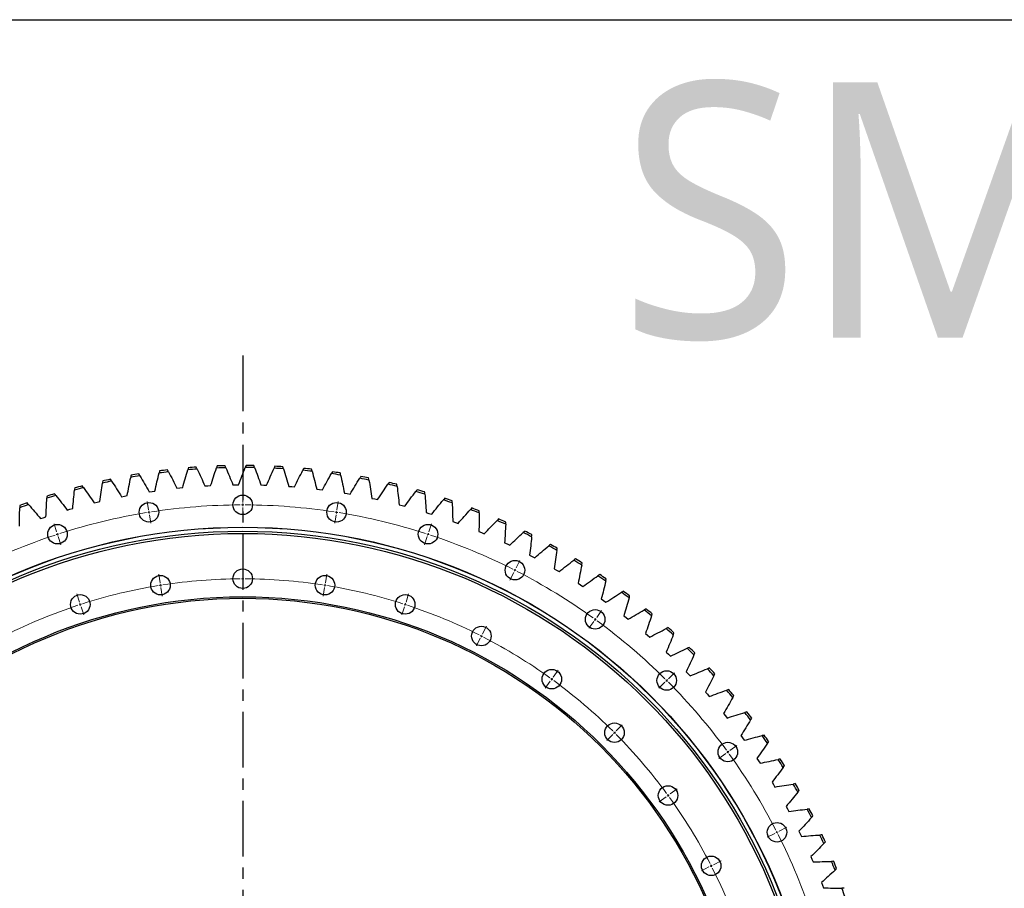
# Model space of a CAD drawing. Header units: millimetres. Extents: x 347 to 13098, y 43378 to 53497.
# Tile 7 of 15: x 3021 to 4987, y 51762 to 53497. Entities that reach past the tile are written whole.
import ezdxf

# ---------------------------------------------------------------- set-up
doc = ezdxf.new("R2010")
doc.units = ezdxf.units.MM
doc.header["$LTSCALE"] = 50
doc.linetypes.add('CENTER', pattern=[10.16, 6.35, -1.27, 1.27, -1.27])

msp = doc.modelspace()

# ---------------------------------------------------------------- linework, layer by layer
at = {"linetype": 'CENTER', "ltscale": 0.35}
msp.add_line((3466.4, 52825.9), (3466.4, 49835), dxfattribs=at)
at = {"color": 7, "linetype": 'Continuous', "lineweight": 25}
for p, q in [((3335, 52561.1), (3340.8, 52561.7)), ((3340.8, 52561.7), (3346.5, 52562.3)), ((3390.8, 52565.8), (3396.5, 52566.2)), ((3396.5, 52566.2), (3402.3, 52566.4)), ((3446.7, 52568), (3452.5, 52568.1)), ((3452.5, 52568.1), (3458.2, 52568.1)), ((3502.6, 52567.6), (3508.4, 52567.4)), ((3508.4, 52567.4), (3514.2, 52567.2)), ((3558.5, 52564.7), (3564.2, 52564.3)), ((3564.2, 52564.3), (3570, 52563.8)), ((3224.5, 52544.2), (3230.1, 52545.4)), ((3230.1, 52545.4), (3235.8, 52546.4)), ((3279.6, 52553.9), (3285.3, 52554.8)), ((3285.3, 52554.8), (3291, 52555.6)), ((3614.2, 52559.3), (3619.9, 52558.6)), ((3619.9, 52558.6), (3625.6, 52557.8)), ((3669.5, 52551.3), (3675.2, 52550.4)), ((3675.2, 52550.4), (3680.9, 52549.4)), ((3169.9, 52532.1), (3175.5, 52533.5)), ((3175.5, 52533.5), (3181.1, 52534.8)), ((3724.5, 52540.9), (3730.2, 52539.7)), ((3730.2, 52539.7), (3735.8, 52538.4)), ((3778.9, 52528), (3784.5, 52526.6)), ((3784.5, 52526.6), (3790.1, 52525)), ((3068, 52502.3), (3073.5, 52504.1)), ((3115.9, 52517.4), (3121.4, 52519.1)), ((3121.4, 52519.1), (3127, 52520.6)), ((3832.7, 52512.7), (3838.3, 52511)), ((3838.3, 52511), (3843.8, 52509.2)), ((3062.6, 52500.4), (3068, 52502.3)), ((3885.8, 52494.9), (3891.2, 52493)), ((3891.2, 52493), (3896.6, 52490.9)), ((3938, 52474.8), (3943.3, 52472.6)), ((3943.3, 52472.6), (3948.6, 52470.3)), ((3989.2, 52452.3), (3994.4, 52449.9)), ((3994.4, 52449.9), (3999.6, 52447.4)), ((4039.4, 52427.5), (4044.5, 52424.9)), ((4044.5, 52424.9), (4049.6, 52422.1)), ((4088.3, 52400.5), (4093.3, 52397.6)), ((4093.3, 52397.6), (4098.3, 52394.7)), ((4136.1, 52371.3), (4140.9, 52368.2)), ((4140.9, 52368.2), (4145.8, 52365)), ((4182.4, 52340), (4187.1, 52336.7)), ((4187.1, 52336.7), (4191.8, 52333.3)), ((4227.3, 52306.6), (4231.9, 52303.1)), ((4231.9, 52303.1), (4236.4, 52299.5)), ((4270.6, 52271.2), (4275, 52267.5)), ((4275, 52267.5), (4279.4, 52263.7)), ((4312.3, 52233.9), (4316.6, 52230)), ((4316.6, 52230), (4320.7, 52226)), ((4352.3, 52194.8), (4356.3, 52190.7)), ((4356.3, 52190.7), (4360.3, 52186.5)), ((4390.4, 52153.9), (4394.3, 52149.6)), ((4394.3, 52149.6), (4398.1, 52145.2)), ((4426.7, 52111.3), (4430.4, 52106.8)), ((4430.4, 52106.8), (4434, 52102.3)), ((4461, 52067.1), (4464.5, 52062.5)), ((4464.5, 52062.5), (4467.8, 52057.8)), ((4493.3, 52021.4), (4496.5, 52016.6)), ((4496.5, 52016.6), (4499.7, 52011.8)), ((4523.5, 51974.3), (4526.5, 51969.4)), ((4526.5, 51969.4), (4529.4, 51964.4)), ((4551.5, 51925.9), (4554.3, 51920.8)), ((4554.3, 51920.8), (4557, 51915.7)), ((4577.3, 51876.2), (4579.8, 51871.1)), ((4579.8, 51871.1), (4582.3, 51865.8)), ((4600.8, 51825.5), (4603.1, 51820.2)), ((4603.1, 51820.2), (4605.4, 51814.9)), ((4622, 51773.7), (4624.1, 51768.3)), ((4624.1, 51768.3), (4626.1, 51762.9))]:
    msp.add_line(p, q, dxfattribs=at)
at = {"color": 0, "linetype": 'Continuous', "lineweight": 18}
for p, q in [((3466.4, 52532.9), (3466.4, 52549.9)), ((3278.3, 52518.1), (3275.7, 52534.9)), ((3466.4, 52527.9), (3466.4, 52530.4)), ((3466.4, 52527.9), (3466.4, 52525.4)), ((3466.4, 52522.9), (3466.4, 52505.9)), ((3654.6, 52518.1), (3657.2, 52534.9)), ((3279.1, 52513.2), (3278.7, 52515.7)), ((3279.1, 52513.2), (3279.5, 52510.7)), ((3279.9, 52508.3), (3282.6, 52491.5)), ((3653, 52508.3), (3650.3, 52491.5)), ((3653.8, 52513.2), (3653.4, 52510.7)), ((3653.8, 52513.2), (3654.2, 52515.7)), ((3094.8, 52474.1), (3089.6, 52490.3)), ((3838, 52474.1), (3843.3, 52490.3)), ((3096.4, 52469.3), (3095.6, 52471.7)), ((3096.4, 52469.3), (3097.2, 52467)), ((3097.9, 52464.6), (3103.2, 52448.4)), ((3834.9, 52464.6), (3829.7, 52448.4)), ((3836.5, 52469.3), (3835.7, 52467)), ((3836.5, 52469.3), (3837.3, 52471.7)), ((4012.4, 52401.9), (4020.1, 52417)), ((3301.4, 52372.5), (3298.7, 52389.2)), ((3466.4, 52385.4), (3466.4, 52402.4)), ((3631.5, 52372.5), (3634.1, 52389.2)), ((4007.8, 52393), (4000.1, 52377.8)), ((4010.1, 52397.4), (4009, 52395.2)), ((4010.1, 52397.4), (4011.2, 52399.7)), ((3302.2, 52367.5), (3301.8, 52370)), ((3302.2, 52367.5), (3302.6, 52365.1)), ((3466.4, 52380.4), (3466.4, 52382.9)), ((3466.4, 52380.4), (3466.4, 52377.9)), ((3466.4, 52375.4), (3466.4, 52358.4)), ((3630.7, 52367.5), (3630.3, 52365.1)), ((3630.7, 52367.5), (3631.1, 52370)), ((3140.4, 52333.8), (3135.2, 52350)), ((3303, 52362.6), (3305.6, 52345.8)), ((3629.9, 52362.6), (3627.3, 52345.8)), ((3792.5, 52333.8), (3797.7, 52350)), ((3142, 52329.1), (3141.2, 52331.4)), ((3142, 52329.1), (3142.7, 52326.7)), ((3790.9, 52329.1), (3790.1, 52326.7)), ((3790.9, 52329.1), (3791.7, 52331.4)), ((3143.5, 52324.3), (3148.8, 52308.1)), ((3789.4, 52324.3), (3784.1, 52308.1)), ((4173.3, 52303.3), (4183.2, 52317)), ((4167.4, 52295.2), (4157.4, 52281.4)), ((4170.3, 52299.2), (4168.8, 52297.2)), ((4170.3, 52299.2), (4171.8, 52301.3)), ((3943.1, 52266), (3944.3, 52268.2)), ((3945.4, 52270.5), (3953.1, 52285.6)), ((3940.9, 52261.5), (3933.1, 52246.4)), ((3943.1, 52266), (3942, 52263.8)), ((4086.6, 52184), (4096.5, 52197.7)), ((4316.7, 52180.7), (4328.8, 52192.8)), ((4080.7, 52175.9), (4070.7, 52162.1)), ((4083.6, 52179.9), (4082.1, 52177.9)), ((4083.6, 52179.9), (4085.1, 52181.9)), ((4309.7, 52173.7), (4297.6, 52161.7)), ((4313.2, 52177.2), (4311.4, 52175.4)), ((4313.2, 52177.2), (4315, 52179)), ((4208.9, 52072.9), (4207.1, 52071.1)), ((4208.9, 52072.9), (4210.7, 52074.7)), ((4212.4, 52076.4), (4224.5, 52088.5)), ((4205.4, 52069.4), (4193.3, 52057.4)), ((4431.2, 52031.4), (4417.4, 52021.4)), ((4435.2, 52034.3), (4433.2, 52032.8)), ((4435.2, 52034.3), (4437.3, 52035.8)), ((4439.3, 52037.3), (4453, 52047.3)), ((4320, 51950.6), (4333.7, 51960.6)), ((4311.9, 51944.7), (4298.1, 51934.7)), ((4315.9, 51947.6), (4313.9, 51946.2)), ((4315.9, 51947.6), (4317.9, 51949.1)), ((4533.4, 51874.1), (4531.2, 51873)), ((4533.4, 51874.1), (4535.6, 51875.2)), ((4537.9, 51876.4), (4553, 51884.1)), ((4529, 51871.8), (4513.8, 51864.1)), ((4406.5, 51809.4), (4421.6, 51817.1)), ((4397.5, 51804.9), (4382.4, 51797.1)), ((4402, 51807.1), (4399.8, 51806)), ((4402, 51807.1), (4404.2, 51808.3))]:
    msp.add_line(p, q, dxfattribs=at)
msp.add_lwpolyline([(346.6, 53496.8), (13098.1, 53496.8), (13098.1, 43378.3), (346.6, 43378.3)], close=True)
at = {"color": 7, "linetype": 'Continuous', "lineweight": 25}
for centre, radius in [((3466.4, 52527.9), 19.5), ((3279.1, 52513.2), 19.5), ((3653.8, 52513.2), 19.5), ((3466.4, 51330.4), 1153), ((3466.4, 51330.4), 1152.7), ((3096.4, 52469.3), 19.5), ((3836.5, 52469.3), 19.5), ((3466.4, 51330.4), 1145), ((3466.4, 51330.4), 1140.5), ((4010.1, 52397.4), 19.5), ((3302.2, 52367.5), 19.5), ((3466.4, 52380.4), 19.5), ((3630.7, 52367.5), 19.5), ((3142, 52329.1), 19.5), ((3790.9, 52329.1), 19.5), ((3466.4, 51330.4), 1014), ((3466.4, 51330.4), 1011), ((4170.3, 52299.2), 19.5), ((3943.1, 52266), 19.5), ((4083.6, 52179.9), 19.5), ((4313.2, 52177.2), 19.5), ((4208.9, 52072.9), 19.5), ((4435.2, 52034.3), 19.5), ((4315.9, 51947.6), 19.5), ((4533.4, 51874.1), 19.5), ((4402, 51807.1), 19.5)]:
    msp.add_circle(centre, radius, dxfattribs=at)
for radius, start, end in [(1276.2, 94.1812, 94.8835), (1272.2, 91.5202, 92.3647), (1276.2, 91.5913, 92.2936), (1272.2, 88.9302, 89.7748), (1276.2, 89.0014, 89.7036), (1272.2, 86.3403, 87.1849), (1276.2, 86.4115, 87.1137), (1272.2, 99.29, 100.1345), (1276.2, 99.3611, 100.0634), (1272.2, 96.7, 97.5446), (1276.2, 96.7712, 97.4734), (1272.2, 94.1101, 94.9546), (1272.2, 83.7504, 84.5949), (1276.2, 83.8215, 84.5238), (1272.2, 81.1605, 82.005), (1276.2, 81.2316, 81.9339), (1276.2, 78.6417, 79.3439), (1272.2, 104.4698, 105.3144), (1276.2, 104.541, 105.2432), (1272.2, 101.8799, 102.7244), (1276.2, 101.951, 102.6533), (1272.2, 78.5705, 79.4151), (1272.2, 75.9806, 76.8251), (1276.2, 76.0518, 76.754), (1272.2, 107.0597, 107.9043), (1276.2, 107.1309, 107.8331), (1272.2, 73.3907, 74.2352), (1276.2, 73.4618, 74.1641), (1272.2, 109.6497, 110.4942), (1276.2, 109.7208, 110.4231), (1272.2, 70.8008, 71.6453), (1276.2, 70.8719, 71.5741), (1272.2, 68.2108, 69.0554), (1276.2, 68.282, 68.9842), (1272.2, 65.6209, 66.4654), (1276.2, 65.692, 66.3943), (1272.2, 63.031, 63.8755), (1276.2, 63.1021, 63.8044), (1272.2, 60.441, 61.2856), (1276.2, 60.5122, 61.2144), (1272.2, 57.8511, 58.6957), (1276.2, 57.9223, 58.6245), (1272.2, 55.2612, 56.1057), (1276.2, 55.3323, 56.0346), (1272.2, 52.6713, 53.5158), (1276.2, 52.7424, 53.4447), (1272.2, 50.0813, 50.9259), (1276.2, 50.1525, 50.8547), (1272.2, 47.4914, 48.3359), (1276.2, 47.5625, 48.2648), (1272.2, 44.9015, 45.746), (1276.2, 44.9726, 45.6749), (1272.2, 42.3115, 43.1561), (1276.2, 42.3827, 43.0849), (1272.2, 39.7216, 40.5662), (1276.2, 39.7928, 40.495), (1272.2, 37.1317, 37.9762), (1276.2, 37.2028, 37.9051), (1272.2, 34.5418, 35.3863), (1276.2, 34.6129, 35.3152), (1272.2, 31.9518, 32.7964), (1276.2, 32.023, 32.7252), (1272.2, 29.3619, 30.2064), (1276.2, 29.433, 30.1353), (1272.2, 26.772, 27.6165), (1276.2, 26.8431, 27.5454), (1272.2, 24.182, 25.0266), (1276.2, 24.2532, 24.9554), (1272.2, 21.5921, 22.4367), (1276.2, 21.6633, 22.3655), (1272.2, 19.0022, 19.8467)]:
    msp.add_arc((3466.4, 51330.4), radius, start, end, dxfattribs=at)
at = {"color": 0, "linetype": 'Continuous', "lineweight": 18}
for radius, start, end in [(1197.5, 90.2392, 98.7608), (1197.5, 90, 90.1196), (1197.5, 89.8804, 90), (1197.5, 81.2392, 89.7608), (1197.5, 99.2392, 107.7608), (1197.5, 99, 99.1196), (1197.5, 98.8804, 99), (1197.5, 81, 81.1196), (1197.5, 80.8804, 81), (1197.5, 72.2392, 80.7608), (1197.5, 108.2392, 116.7608), (1197.5, 108, 108.1196), (1197.5, 107.8804, 108), (1197.5, 72, 72.1196), (1197.5, 71.8804, 72), (1197.5, 63.2392, 71.7608), (1197.5, 63, 63.1196), (1197.5, 62.8804, 63), (1197.5, 54.2392, 62.7608), (1050, 99.2728, 107.7272), (1050, 99, 99.1364), (1050, 98.8636, 99), (1050, 90.2728, 98.7272), (1050, 90, 90.1364), (1050, 89.8636, 90), (1050, 81.2728, 89.7272), (1050, 81, 81.1364), (1050, 80.8636, 81), (1050, 72.2728, 80.7272), (1050, 108.2728, 116.7272), (1050, 108, 108.1364), (1050, 107.8636, 108), (1050, 72, 72.1364), (1050, 71.8636, 72), (1050, 63.2728, 71.7272), (1197.5, 54, 54.1196), (1197.5, 53.8804, 54), (1197.5, 45.2392, 53.7608), (1050, 63, 63.1364), (1050, 62.8636, 63), (1050, 54.2728, 62.7272), (1050, 54, 54.1364), (1050, 53.8636, 54), (1050, 45.2728, 53.7272), (1197.5, 45, 45.1196), (1197.5, 44.8804, 45), (1197.5, 36.2392, 44.7608), (1050, 45, 45.1364), (1050, 44.8636, 45), (1050, 36.2728, 44.7272), (1197.5, 36, 36.1196), (1197.5, 35.8804, 36), (1197.5, 27.2392, 35.7608), (1050, 36, 36.1364), (1050, 35.8636, 36), (1050, 27.2728, 35.7272), (1197.5, 27, 27.1196), (1197.5, 26.8804, 27), (1197.5, 18.2392, 26.7608), (1050, 27, 27.1364), (1050, 26.8636, 27), (1050, 18.2728, 26.7272)]:
    msp.add_arc((3466.4, 51330.4), radius, start, end, dxfattribs=at)
at = {"color": 7, "linetype": 'Continuous', "lineweight": 25}
for points in [[(3357.8, 52602), (3357.4, 52600.6), (3357, 52599.3), (3356.6, 52597.9)], [(3375.3, 52599.4), (3374.6, 52600.7), (3374, 52602), (3373.4, 52603.2)], [(3402.3, 52566.4), (3406, 52578.2), (3409.9, 52589.9), (3414, 52601.6)], [(3415.4, 52605.6), (3414.9, 52604.3), (3414.4, 52602.9), (3414, 52601.6)], [(3432.7, 52602.2), (3432.1, 52603.5), (3431.6, 52604.8), (3431, 52606.2)], [(3432.7, 52602.2), (3437.5, 52590.8), (3442.2, 52579.4), (3446.7, 52568)], [(3458.2, 52568.1), (3462.5, 52579.7), (3466.9, 52591.2), (3471.4, 52602.6)], [(3473, 52606.6), (3472.5, 52605.3), (3472, 52604), (3471.4, 52602.6)], [(3490.2, 52602.4), (3489.7, 52603.8), (3489.2, 52605.1), (3488.7, 52606.5)], [(3490.2, 52602.4), (3494.5, 52590.9), (3498.6, 52579.3), (3502.6, 52567.6)], [(3514.2, 52567.2), (3518.9, 52578.6), (3523.8, 52589.9), (3528.9, 52601.1)], [(3530.7, 52605), (3530.1, 52603.7), (3529.5, 52602.4), (3528.9, 52601.1)], [(3547.6, 52600.1), (3547.2, 52601.4), (3546.8, 52602.8), (3546.3, 52604.1)], [(3235.8, 52546.4), (3237.9, 52558.6), (3240.2, 52570.7), (3242.6, 52582.8)], [(3243.4, 52587), (3243.2, 52585.6), (3242.9, 52584.2), (3242.6, 52582.8)], [(3261.1, 52586), (3260.3, 52587.2), (3259.6, 52588.4), (3258.9, 52589.7)], [(3261.1, 52586), (3267.4, 52575.4), (3273.5, 52564.7), (3279.6, 52553.9)], [(3291, 52555.6), (3293.6, 52567.7), (3296.4, 52579.7), (3299.4, 52591.6)], [(3300.5, 52595.8), (3300.1, 52594.4), (3299.8, 52593), (3299.4, 52591.6)], [(3318, 52594), (3317.3, 52595.2), (3316.7, 52596.5), (3316, 52597.7)], [(3318, 52594), (3323.8, 52583.1), (3329.5, 52572.1), (3335, 52561.1)], [(3346.5, 52562.3), (3349.7, 52574.2), (3353, 52586.1), (3356.6, 52597.9)], [(3375.3, 52599.4), (3380.6, 52588.3), (3385.8, 52577.1), (3390.8, 52565.8)], [(3547.6, 52600.1), (3551.4, 52588.3), (3555, 52576.5), (3558.5, 52564.7)], [(3570, 52563.8), (3575.3, 52574.9), (3580.7, 52586), (3586.3, 52597)], [(3588.2, 52600.8), (3587.6, 52599.5), (3586.9, 52598.3), (3586.3, 52597)], [(3604.9, 52595.1), (3604.6, 52596.5), (3604.2, 52597.9), (3603.8, 52599.2)], [(3604.9, 52595.1), (3608.2, 52583.2), (3611.3, 52571.2), (3614.2, 52559.3)], [(3625.6, 52557.8), (3631.4, 52568.7), (3637.3, 52579.5), (3643.4, 52590.3)], [(3645.5, 52594), (3644.8, 52592.8), (3644.1, 52591.5), (3643.4, 52590.3)], [(3661.9, 52587.5), (3661.6, 52588.9), (3661.3, 52590.3), (3661, 52591.7)], [(3661.9, 52587.5), (3664.6, 52575.5), (3667.2, 52563.4), (3669.5, 52551.3)], [(3702.4, 52584.6), (3701.7, 52583.4), (3700.9, 52582.2), (3700.1, 52581)], [(3718.5, 52577.4), (3718.3, 52578.8), (3718, 52580.2), (3717.8, 52581.7)], [(3130.9, 52561.7), (3130.7, 52560.3), (3130.6, 52558.9), (3130.4, 52557.5)], [(3148.6, 52562.3), (3147.7, 52563.5), (3146.9, 52564.6), (3146, 52565.8)], [(3148.6, 52562.3), (3155.8, 52552.3), (3162.9, 52542.2), (3169.9, 52532.1)], [(3181.1, 52534.8), (3182.6, 52547), (3184.3, 52559.2), (3186.2, 52571.4)], [(3186.9, 52575.7), (3186.7, 52574.2), (3186.4, 52572.8), (3186.2, 52571.4)], [(3204.5, 52575.4), (3203.8, 52576.6), (3203, 52577.8), (3202.2, 52579)], [(3204.5, 52575.4), (3211.3, 52565.1), (3218, 52554.7), (3224.5, 52544.2)], [(3680.9, 52549.4), (3687.2, 52560), (3693.6, 52570.6), (3700.1, 52581)], [(3718.5, 52577.4), (3720.7, 52565.3), (3722.7, 52553.1), (3724.5, 52540.9)], [(3735.8, 52538.4), (3742.5, 52548.8), (3749.4, 52559), (3756.4, 52569.2)], [(3758.9, 52572.7), (3758, 52571.5), (3757.2, 52570.3), (3756.4, 52569.2)], [(3774.6, 52564.8), (3774.4, 52566.2), (3774.3, 52567.6), (3774.1, 52569)], [(3774.6, 52564.8), (3776.2, 52552.5), (3777.7, 52540.3), (3778.9, 52528)], [(3075.6, 52545.3), (3075.5, 52543.9), (3075.4, 52542.5), (3075.3, 52541)], [(3093.2, 52546.7), (3092.3, 52547.8), (3091.4, 52548.9), (3090.5, 52550)], [(3093.2, 52546.7), (3100.9, 52537), (3108.5, 52527.3), (3115.9, 52517.4)], [(3127, 52520.6), (3127.9, 52532.9), (3129.1, 52545.2), (3130.4, 52557.5)], [(3790.1, 52525), (3797.3, 52535.1), (3804.6, 52545), (3812.1, 52554.8)], [(3814.7, 52558.2), (3813.8, 52557.1), (3813, 52555.9), (3812.1, 52554.8)], [(3830.1, 52549.6), (3830, 52551), (3829.8, 52552.4), (3829.7, 52553.9)], [(3830.1, 52549.6), (3831.1, 52537.3), (3832, 52525), (3832.7, 52512.7)], [(3021.1, 52526.4), (3021.1, 52525), (3021.1, 52523.6), (3021, 52522.1)], [(3038.6, 52528.6), (3037.7, 52529.6), (3036.8, 52530.7), (3035.8, 52531.8)], [(3038.6, 52528.6), (3046.8, 52519.3), (3054.7, 52509.9), (3062.6, 52500.4)], [(3073.5, 52504.1), (3074, 52516.4), (3074.6, 52528.7), (3075.3, 52541)], [(3843.8, 52509.2), (3851.4, 52518.9), (3859.1, 52528.5), (3867.1, 52537.9)], [(3869.8, 52541.2), (3868.9, 52540.1), (3868, 52539), (3867.1, 52537.9)], [(3884.8, 52531.9), (3884.8, 52533.3), (3884.7, 52534.8), (3884.6, 52536.2)], [(3884.8, 52531.9), (3885.3, 52519.6), (3885.6, 52507.2), (3885.8, 52494.9)], [(3020.9, 52485.1), (3020.8, 52497.5), (3020.8, 52509.8), (3021, 52522.1)], [(3896.6, 52490.9), (3904.7, 52500.3), (3912.9, 52509.5), (3921.2, 52518.6)], [(3924.1, 52521.8), (3923.1, 52520.7), (3922.2, 52519.6), (3921.2, 52518.6)], [(3938.7, 52511.8), (3938.6, 52499.4), (3938.4, 52487.1), (3938, 52474.8)], [(3938.7, 52511.8), (3938.7, 52513.2), (3938.7, 52514.6), (3938.7, 52516.1)], [(3948.6, 52470.3), (3957.1, 52479.3), (3965.7, 52488.1), (3974.4, 52496.8)], [(3977.5, 52499.9), (3976.5, 52498.8), (3975.4, 52497.8), (3974.4, 52496.8)], [(3991.6, 52489.2), (3991, 52476.9), (3990.2, 52464.6), (3989.2, 52452.3)], [(3991.6, 52489.2), (3991.6, 52490.6), (3991.7, 52492.1), (3991.8, 52493.5)], [(3999.6, 52447.4), (4008.5, 52455.9), (4017.5, 52464.4), (4026.6, 52472.7)], [(4029.8, 52475.6), (4028.7, 52474.6), (4027.7, 52473.6), (4026.6, 52472.7)], [(4043.4, 52464.3), (4042.2, 52452), (4040.9, 52439.8), (4039.4, 52427.5)], [(4043.4, 52464.3), (4043.5, 52465.7), (4043.7, 52467.2), (4043.8, 52468.6)], [(4049.6, 52422.1), (4058.8, 52430.3), (4068.2, 52438.3), (4077.7, 52446.2)], [(4081, 52448.9), (4079.9, 52448), (4078.8, 52447.1), (4077.7, 52446.2)], [(4094, 52437.1), (4092.3, 52424.9), (4090.4, 52412.7), (4088.3, 52400.5)], [(4094, 52437.1), (4094.2, 52438.5), (4094.4, 52439.9), (4094.6, 52441.3)], [(4098.3, 52394.7), (4107.9, 52402.4), (4117.6, 52410), (4127.5, 52417.4)], [(4130.9, 52420), (4129.7, 52419.2), (4128.6, 52418.3), (4127.5, 52417.4)], [(4143.4, 52407.6), (4141.1, 52395.5), (4138.7, 52383.4), (4136.1, 52371.3)], [(4143.4, 52407.6), (4143.7, 52409), (4143.9, 52410.4), (4144.2, 52411.8)], [(4145.8, 52365), (4155.7, 52372.3), (4165.7, 52379.5), (4175.9, 52386.5)], [(4179.4, 52388.9), (4178.3, 52388.1), (4177.1, 52387.3), (4175.9, 52386.5)], [(4191.4, 52375.9), (4188.6, 52363.9), (4185.6, 52351.9), (4182.4, 52340)], [(4191.4, 52375.9), (4191.7, 52377.3), (4192, 52378.7), (4192.4, 52380.1)], [(4191.8, 52333.3), (4202.1, 52340.1), (4212.4, 52346.8), (4222.9, 52353.3)], [(4226.5, 52355.6), (4225.3, 52354.8), (4224.1, 52354.1), (4222.9, 52353.3)], [(4237.9, 52342.1), (4238.3, 52343.4), (4238.7, 52344.8), (4239.1, 52346.2)], [(4237.9, 52342.1), (4234.5, 52330.2), (4231, 52318.4), (4227.3, 52306.6)], [(4236.4, 52299.5), (4246.9, 52305.8), (4257.6, 52312), (4268.3, 52318.1)], [(4272.1, 52320.2), (4270.8, 52319.5), (4269.6, 52318.8), (4268.3, 52318.1)], [(4282.8, 52306.2), (4278.9, 52294.5), (4274.9, 52282.8), (4270.6, 52271.2)], [(4282.8, 52306.2), (4283.3, 52307.5), (4283.7, 52308.9), (4284.2, 52310.3)], [(4279.4, 52263.7), (4290.2, 52269.6), (4301.1, 52275.3), (4312.2, 52280.9)], [(4316, 52282.8), (4314.7, 52282.1), (4313.4, 52281.5), (4312.2, 52280.9)], [(4326.1, 52268.3), (4321.7, 52256.8), (4317.1, 52245.3), (4312.3, 52233.9)], [(4326.1, 52268.3), (4326.6, 52269.6), (4327.1, 52271), (4327.6, 52272.3)], [(4320.7, 52226), (4331.8, 52231.4), (4343, 52236.6), (4354.2, 52241.7)], [(4367.6, 52228.5), (4362.6, 52217.2), (4357.5, 52205.9), (4352.3, 52194.8)], [(4358.2, 52243.4), (4356.9, 52242.8), (4355.5, 52242.3), (4354.2, 52241.7)], [(4367.6, 52228.5), (4368.1, 52229.8), (4368.7, 52231.1), (4369.3, 52232.4)], [(4360.3, 52186.5), (4371.6, 52191.4), (4383, 52196.1), (4394.5, 52200.6)], [(4398.5, 52202.2), (4397.2, 52201.7), (4395.8, 52201.1), (4394.5, 52200.6)], [(4407.2, 52186.8), (4407.9, 52188.1), (4408.5, 52189.4), (4409.1, 52190.7)], [(4407.2, 52186.8), (4401.8, 52175.8), (4396.2, 52164.8), (4390.4, 52153.9)], [(4398.1, 52145.2), (4409.6, 52149.6), (4421.2, 52153.8), (4432.9, 52157.8)], [(4436.9, 52159.2), (4435.6, 52158.7), (4434.2, 52158.3), (4432.9, 52157.8)], [(4445, 52143.5), (4439, 52132.6), (4432.9, 52121.9), (4426.7, 52111.3)], [(4445, 52143.5), (4445.7, 52144.7), (4446.3, 52146), (4447, 52147.2)], [(4434, 52102.3), (4445.7, 52106.1), (4457.4, 52109.8), (4469.3, 52113.3)], [(4473.4, 52114.5), (4472, 52114.1), (4470.6, 52113.7), (4469.3, 52113.3)], [(4480.7, 52098.4), (4474.3, 52087.9), (4467.7, 52077.4), (4461, 52067.1)], [(4480.7, 52098.4), (4481.4, 52099.6), (4482.2, 52100.9), (4482.9, 52102.1)], [(4467.8, 52057.8), (4479.7, 52061.1), (4491.6, 52064.2), (4503.6, 52067.2)], [(4514.4, 52051.8), (4507.5, 52041.6), (4500.5, 52031.4), (4493.3, 52021.4)], [(4507.8, 52068.2), (4506.4, 52067.8), (4505, 52067.5), (4503.6, 52067.2)], [(4514.4, 52051.8), (4515.2, 52053), (4516, 52054.2), (4516.8, 52055.4)], [(4499.7, 52011.8), (4511.7, 52014.5), (4523.8, 52017.1), (4535.9, 52019.5)], [(4540.1, 52020.4), (4538.7, 52020.1), (4537.3, 52019.8), (4535.9, 52019.5)], [(4545.9, 52003.7), (4538.6, 51993.8), (4531.1, 51984), (4523.5, 51974.3)], [(4545.9, 52003.7), (4546.7, 52004.9), (4547.6, 52006), (4548.4, 52007.2)], [(4529.4, 51964.4), (4541.5, 51966.6), (4553.7, 51968.6), (4565.9, 51970.5)], [(4575.2, 51954.2), (4567.4, 51944.7), (4559.5, 51935.2), (4551.5, 51925.9)], [(4570.2, 51971.2), (4568.7, 51970.9), (4567.3, 51970.7), (4565.9, 51970.5)], [(4575.2, 51954.2), (4576.1, 51955.3), (4577, 51956.5), (4577.9, 51957.6)], [(4557, 51915.7), (4569.2, 51917.4), (4581.4, 51918.9), (4593.7, 51920.2)], [(4598, 51920.6), (4596.6, 51920.5), (4595.1, 51920.3), (4593.7, 51920.2)], [(4602.3, 51903.5), (4594.1, 51894.3), (4585.7, 51885.2), (4577.3, 51876.2)], [(4602.3, 51903.5), (4603.2, 51904.6), (4604.2, 51905.6), (4605.1, 51906.7)], [(4582.3, 51865.8), (4594.6, 51866.9), (4606.9, 51867.9), (4619.2, 51868.6)], [(4623.5, 51868.9), (4622.1, 51868.8), (4620.6, 51868.7), (4619.2, 51868.6)], [(4627, 51851.6), (4628, 51852.6), (4629, 51853.6), (4630, 51854.7)], [(4627, 51851.6), (4618.4, 51842.8), (4609.7, 51834.1), (4600.8, 51825.5)], [(4605.4, 51814.9), (4617.7, 51815.4), (4630, 51815.8), (4642.3, 51816)], [(4646.6, 51816.1), (4645.2, 51816), (4643.8, 51816), (4642.3, 51816)], [(4649.4, 51798.6), (4640.4, 51790.2), (4631.2, 51781.9), (4622, 51773.7)], [(4649.4, 51798.6), (4650.4, 51799.6), (4651.5, 51800.6), (4652.5, 51801.6)], [(4626.1, 51762.9), (4638.4, 51762.9), (4650.7, 51762.7), (4663.1, 51762.4)], [(4667.4, 51762.2), (4665.9, 51762.3), (4664.5, 51762.3), (4663.1, 51762.4)]]:
    msp.add_open_spline(points, degree=3, dxfattribs=at)

# ---------------------------------------------------------------- texts
at = {"insert": (4216.4, 53371.5), "char_height": 510, "width": 1063.213, "attachment_point": 1}
msp.add_mtext('{\\fYu Gothic Medium|b0|i0|c0|p0;\\C1;SM3332-2-2552AA}', dxfattribs=at)

doc.saveas('drawing.dxf')
